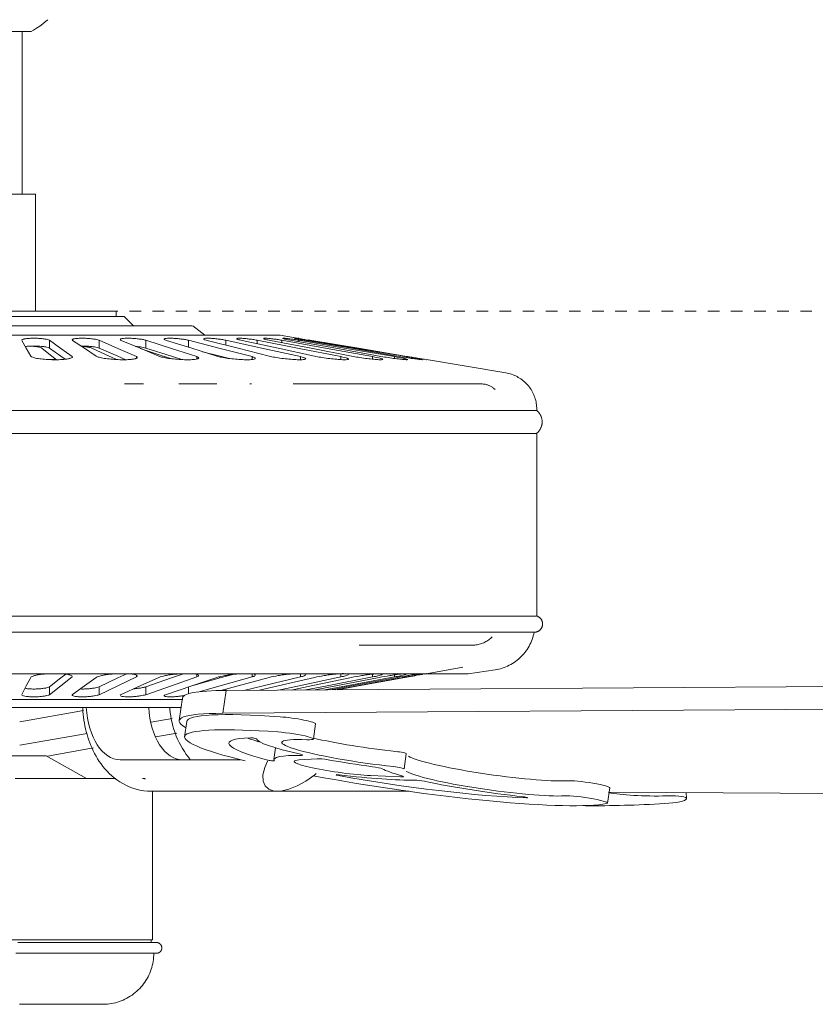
# Model space of a CAD drawing. Header units: millimetres. Extents: x 5734 to 11786, y -2931 to 7544.
# Tile 21 of 41: x 6604 to 6810, y 1684 to 1939. Entities that reach past the tile are written whole.
import ezdxf

# ---------------------------------------------------------------- set-up
doc = ezdxf.new("R2010")
doc.units = ezdxf.units.MM
doc.linetypes.add('Dash', pattern=[6, 3, -3])
doc.layers.add('A-ANNO-DIMS', color=7, linetype='Dash', lineweight=9, true_color=0xd2d2d2)
doc.layers.add('E-LITE-EQPM', color=7, linetype='Continuous', lineweight=20)

# ---------------------------------------------------------------- blocks, each defined once
blk = doc.blocks.new('33710-13 - 33710-13 ALOHA Brown ceiling fan with light-522279-Alzado_PDF')
at = {"layer": 'E-LITE-EQPM'}
for p, q in [((6594.11, 1936.3), (6607.11, 1936.3)), ((6604.74, 1894.05), (6604.74, 1936.3)), ((6594.11, 1894.05), (6608.22, 1894.05)), ((6608.22, 1863.73), (6608.22, 1894.05)), ((6594.11, 1863.73), (6629.14, 1863.73)), ((6594.11, 1862.33), (6631.23, 1862.33)), ((6629.14, 1862.33), (6629.14, 1863.73)), ((6633.67, 1859.89), (6631.23, 1862.33)), ((6594.11, 1859.89), (6648.85, 1859.89)), ((6652.14, 1857.45), (6649, 1859.89)), ((6594.11, 1857.45), (6671.66, 1857.45)), ((6671.28, 1857.45), (6670.99, 1857.45)), ((6677.13, 1856.54), (6671.66, 1857.45)), ((6611.89, 1854.14), (6611.89, 1856.17)), ((6624.74, 1854.14), (6624.74, 1856.17)), ((6636.83, 1854.14), (6636.83, 1856.17)), ((6647.86, 1854.33), (6647.86, 1856.17)), ((6657.57, 1854.87), (6657.57, 1856.17)), ((6665.71, 1855.25), (6665.71, 1856.17)), ((6672.08, 1855.53), (6672.08, 1856.17)), ((6676.52, 1855.77), (6676.52, 1856.17)), ((6678.92, 1855.97), (6678.92, 1856.17)), ((6634.42, 1851.54), (6634.42, 1851.92)), ((6650.09, 1851.32), (6650.09, 1851.92)), ((6664.37, 1851.17), (6664.37, 1851.92)), ((6676.92, 1851.11), (6676.92, 1851.92)), ((6687.42, 1851.13), (6687.42, 1851.92)), ((6695.62, 1851.24), (6695.62, 1851.92)), ((6701.31, 1851.42), (6701.31, 1851.92)), ((6704.34, 1851.66), (6704.34, 1851.92)), ((6730.21, 1847.69), (6709.1, 1851.21)), ((6636.26, 1844.83), (6631.32, 1844.83)), ((6664.23, 1844.83), (6663.84, 1844.83)), ((6594.11, 1837.94), (6738.06, 1837.94)), ((6594.11, 1832.01), (6738.06, 1832.01)), ((6738.22, 1784.61), (6738.22, 1832.01)), ((6594.11, 1784.61), (6738.06, 1784.61)), ((6594.11, 1780.43), (6737.36, 1780.43)), ((6709.1, 1769.57), (6719.06, 1771.37)), ((6720.45, 1769.62), (6727.42, 1770.67)), ((6594.11, 1769.62), (6720.45, 1769.62)), ((6634.42, 1768.81), (6634.42, 1769.21)), ((6650.09, 1768.81), (6650.09, 1769.46)), ((6655.92, 1768.48), (6655.92, 1768.84)), ((6664.37, 1768.81), (6664.37, 1769.61)), ((6676.92, 1768.81), (6676.92, 1769.62)), ((6687.42, 1768.81), (6687.42, 1769.62)), ((6695.62, 1768.81), (6695.62, 1769.55)), ((6701.31, 1768.81), (6701.31, 1769.36)), ((6704.34, 1768.81), (6704.34, 1769.09)), ((6611.89, 1764.2), (6611.89, 1766.24)), ((6624.74, 1764.2), (6624.74, 1766.24)), ((6636.83, 1764.2), (6636.83, 1766.24)), ((6647.86, 1764.44), (6647.86, 1766.19)), ((6656.82, 1759.38), (6657.67, 1765.29)), ((6657.57, 1765.29), (6657.57, 1765.61)), ((6657.67, 1765.29), (6911.5, 1767.01)), ((6594.11, 1763), (6646.42, 1763)), ((6646.32, 1763.39), (6645.48, 1757.48)), ((6604.13, 1757.17), (6620.63, 1760.08)), ((6910.66, 1761.1), (6656.82, 1759.38)), ((6643.68, 1758.05), (6638.24, 1757.09)), ((6647.45, 1757.24), (6646.89, 1753.3)), ((6680.28, 1752.72), (6680.84, 1756.66)), ((6621.65, 1754.17), (6604.13, 1751.08)), ((6644.85, 1754.2), (6639.46, 1753.25)), ((6623.24, 1750.39), (6611.3, 1748.28)), ((6670.5, 1750.44), (6670.07, 1747.4)), ((6594.11, 1748.36), (6611.01, 1748.36)), ((6621.47, 1742.44), (6611.01, 1748.36)), ((6630.17, 1747.33), (6661.38, 1747.33)), ((6676.51, 1747.27), (6681.28, 1747.61)), ((6703.81, 1744.96), (6704.38, 1748.9)), ((6695.09, 1743.23), (6702.91, 1742.89)), ((6756.58, 1736.09), (6757.15, 1740.03)), ((6638.26, 1739.16), (6670.97, 1739.16)), ((6638.55, 1700.62), (6638.55, 1739.26)), ((6665.55, 1739.16), (6705.1, 1739.16)), ((6756.99, 1738.96), (7020, 1737.27)), ((6777.1, 1737.26), (6777.01, 1738.83)), ((6594.11, 1700.62), (6638.55, 1700.62)), ((6638.2, 1699.92), (6638.2, 1700.62))]:
    blk.add_line(p, q, dxfattribs=at)
at = {"layer": 'E-LITE-EQPM', "flags": 128}
for points in [[(6611.44, 1939.32), (6610.85, 1938.82), (6610.09, 1938.23), (6609.31, 1937.66), (6608.51, 1937.13), (6607.68, 1936.62), (6607.11, 1936.3)], [(6607, 1852.04), (6605.82, 1854.07), (6604.64, 1856.09)], [(6611.89, 1856.17), (6614.82, 1854.04), (6617.76, 1851.92)], [(6623.96, 1852.04), (6620.9, 1854.07), (6617.84, 1856.09)], [(6624.74, 1856.17), (6629.58, 1854.04), (6634.42, 1851.92)], [(6640.19, 1852.04), (6635.33, 1854.07), (6630.46, 1856.09)], [(6636.83, 1856.17), (6643.46, 1854.04), (6650.09, 1851.92)], [(6655.27, 1852.04), (6648.73, 1854.07), (6642.18, 1856.09)], [(6647.86, 1856.17), (6656.12, 1854.04), (6664.37, 1851.92)], [(6668.85, 1852.04), (6660.78, 1854.07), (6652.72, 1856.09)], [(6657.57, 1856.17), (6667.25, 1854.04), (6676.92, 1851.92)], [(6680.57, 1852.04), (6671.19, 1854.07), (6661.8, 1856.09)], [(6665.71, 1856.17), (6676.57, 1854.04), (6687.42, 1851.92)], [(6690.17, 1852.04), (6679.69, 1854.07), (6669.21, 1856.09)], [(6672.08, 1856.17), (6683.85, 1854.04), (6695.62, 1851.92)], [(6697.38, 1852.04), (6686.07, 1854.07), (6674.77, 1856.09)], [(6676.52, 1856.17), (6688.91, 1854.04), (6701.31, 1851.92)], [(6702.04, 1852.04), (6690.19, 1854.07), (6678.33, 1856.09)], [(6678.92, 1856.17), (6691.63, 1854.04), (6704.34, 1851.92)], [(6704.04, 1852.05), (6691.96, 1854.07), (6679.88, 1856.08)], [(6613.66, 1851.11), (6612.49, 1852.04), (6609.94, 1854.06)], [(6611.89, 1854.14), (6614.82, 1852.02), (6615.9, 1851.24)], [(6629.25, 1851.15), (6627.33, 1852.04), (6622.96, 1854.06)], [(6624.74, 1854.14), (6629.58, 1852.02), (6631.63, 1851.12)], [(6643.28, 1851.4), (6641.35, 1852.04), (6635.33, 1854.04)], [(6636.83, 1854.14), (6643.46, 1852.02), (6646.19, 1851.14)], [(6651.57, 1853.19), (6656.12, 1852.02), (6658.19, 1851.48)], [(6730.21, 1847.69), (6730.59, 1847.62), (6730.96, 1847.54), (6731.33, 1847.44), (6731.7, 1847.32), (6732.06, 1847.19), (6732.41, 1847.05), (6732.76, 1846.89), (6733.11, 1846.72), (6733.44, 1846.53), (6733.77, 1846.33), (6734.09, 1846.12), (6734.4, 1845.9), (6734.7, 1845.66), (6735, 1845.41), (6735.28, 1845.15), (6735.55, 1844.88), (6735.81, 1844.6), (6736.06, 1844.3), (6736.3, 1844), (6736.52, 1843.69), (6736.73, 1843.37), (6736.93, 1843.04), (6737.12, 1842.71), (6737.29, 1842.36), (6737.45, 1842.01), (6737.59, 1841.66), (6737.72, 1841.3), (6737.84, 1840.93), (6737.94, 1840.56), (6738.03, 1840.19), (6738.1, 1839.81), (6738.15, 1839.43), (6738.19, 1839.05), (6738.22, 1838.66), (6738.23, 1838.28), (6738.22, 1837.94)], [(6655.28, 1844.83), (6650.65, 1844.83), (6645.93, 1844.83), (6645.38, 1844.83)], [(6723.88, 1844.83), (6723.78, 1844.83), (6723.47, 1844.83), (6722.95, 1844.83), (6722.23, 1844.83), (6721.3, 1844.83), (6720.16, 1844.83), (6718.83, 1844.83), (6717.3, 1844.83), (6715.57, 1844.83), (6713.64, 1844.83), (6711.52, 1844.83), (6709.22, 1844.83), (6706.73, 1844.83), (6704.06, 1844.83), (6701.22, 1844.83), (6698.2, 1844.83), (6695.02, 1844.83), (6691.67, 1844.83), (6688.17, 1844.83), (6684.52, 1844.83), (6680.73, 1844.83), (6676.8, 1844.83), (6675.05, 1844.83)], [(6722.45, 1844.83), (6722.78, 1844.83), (6723.35, 1844.83), (6723.72, 1844.83), (6723.88, 1844.83), (6723.88, 1844.83)], [(6723.88, 1844.83), (6724.08, 1844.82), (6724.28, 1844.81), (6724.48, 1844.79), (6724.68, 1844.76), (6724.88, 1844.73), (6725.07, 1844.68), (6725.27, 1844.63), (6725.46, 1844.57), (6725.65, 1844.51), (6725.83, 1844.43), (6726.01, 1844.35), (6726.19, 1844.26), (6726.37, 1844.17), (6726.54, 1844.06), (6726.71, 1843.95), (6726.87, 1843.84), (6727.03, 1843.71), (6727.18, 1843.59), (6727.33, 1843.45), (6727.42, 1843.36)], [(6738.22, 1837.94), (6738.34, 1837.84), (6738.45, 1837.73), (6738.56, 1837.62), (6738.67, 1837.51), (6738.76, 1837.39), (6738.86, 1837.27), (6738.95, 1837.15), (6739.03, 1837.02), (6739.11, 1836.89), (6739.19, 1836.75), (6739.25, 1836.61), (6739.32, 1836.47), (6739.37, 1836.33), (6739.43, 1836.19), (6739.47, 1836.04), (6739.51, 1835.89), (6739.54, 1835.74), (6739.57, 1835.59), (6739.59, 1835.44), (6739.61, 1835.29), (6739.62, 1835.13), (6739.62, 1834.98), (6739.62, 1834.83), (6739.61, 1834.67), (6739.6, 1834.52), (6739.57, 1834.37), (6739.55, 1834.22), (6739.51, 1834.07), (6739.47, 1833.92), (6739.43, 1833.77), (6739.38, 1833.63), (6739.32, 1833.49), (6739.26, 1833.35), (6739.19, 1833.21), (6739.12, 1833.07), (6739.04, 1832.94), (6738.96, 1832.81), (6738.87, 1832.69), (6738.77, 1832.57), (6738.67, 1832.45), (6738.57, 1832.33), (6738.46, 1832.23), (6738.35, 1832.12), (6738.24, 1832.02), (6738.22, 1832.01)], [(6738.22, 1784.61), (6738.31, 1784.58), (6738.39, 1784.55), (6738.46, 1784.52), (6738.54, 1784.49), (6738.62, 1784.45), (6738.69, 1784.4), (6738.77, 1784.36), (6738.84, 1784.31), (6738.91, 1784.26), (6738.97, 1784.21), (6739.04, 1784.15), (6739.1, 1784.09), (6739.16, 1784.03), (6739.22, 1783.97), (6739.27, 1783.9), (6739.32, 1783.83), (6739.37, 1783.76), (6739.42, 1783.69), (6739.46, 1783.62), (6739.5, 1783.54), (6739.54, 1783.47), (6739.58, 1783.39), (6739.61, 1783.31), (6739.63, 1783.23), (6739.66, 1783.15), (6739.68, 1783.06), (6739.7, 1782.98), (6739.71, 1782.9), (6739.73, 1782.81), (6739.73, 1782.73), (6739.74, 1782.64), (6739.74, 1782.56), (6739.74, 1782.47), (6739.73, 1782.39), (6739.72, 1782.3), (6739.71, 1782.22), (6739.7, 1782.13), (6739.68, 1782.05), (6739.65, 1781.97), (6739.63, 1781.88), (6739.6, 1781.8), (6739.57, 1781.72), (6739.53, 1781.65), (6739.49, 1781.57), (6739.45, 1781.49), (6739.41, 1781.42), (6739.36, 1781.35), (6739.31, 1781.28), (6739.26, 1781.21), (6739.2, 1781.15), (6739.14, 1781.09), (6739.08, 1781.03), (6739.02, 1780.97), (6738.96, 1780.91), (6738.89, 1780.86), (6738.82, 1780.81), (6738.75, 1780.76), (6738.68, 1780.72), (6738.6, 1780.68), (6738.52, 1780.64), (6738.45, 1780.6), (6738.37, 1780.57), (6738.29, 1780.54), (6738.21, 1780.51), (6738.12, 1780.49), (6738.04, 1780.47), (6737.96, 1780.46), (6737.87, 1780.44), (6737.79, 1780.44), (6737.7, 1780.43), (6737.62, 1780.43), (6737.6, 1780.43)], [(6599.85, 1780.43), (6605.58, 1780.43), (6611.29, 1780.43), (6616.97, 1780.43), (6622.62, 1780.43), (6628.22, 1780.43), (6633.76, 1780.43), (6639.25, 1780.43), (6644.66, 1780.43), (6649.99, 1780.43), (6655.23, 1780.43), (6660.37, 1780.43), (6665.41, 1780.43), (6670.33, 1780.43), (6675.13, 1780.43), (6679.8, 1780.43), (6684.34, 1780.43), (6688.73, 1780.43), (6692.96, 1780.43), (6697.04, 1780.43), (6700.96, 1780.43), (6704.7, 1780.43), (6708.27, 1780.43), (6711.66, 1780.43), (6714.85, 1780.43), (6717.86, 1780.43), (6720.66, 1780.43), (6723.27, 1780.43), (6725.66, 1780.43), (6727.85, 1780.43), (6729.82, 1780.43), (6731.58, 1780.43), (6733.11, 1780.43), (6734.43, 1780.43), (6735.51, 1780.43), (6736.38, 1780.43), (6737.01, 1780.43), (6737.42, 1780.43), (6737.59, 1780.43), (6737.6, 1780.43)], [(6737.53, 1780.43), (6737.43, 1779.95), (6737.31, 1779.48), (6737.18, 1779.02), (6737.02, 1778.56), (6736.85, 1778.11), (6736.66, 1777.66), (6736.45, 1777.23), (6736.23, 1776.8), (6735.98, 1776.38), (6735.73, 1775.97), (6735.45, 1775.57), (6735.16, 1775.18), (6734.85, 1774.81), (6734.53, 1774.44), (6734.2, 1774.09), (6733.85, 1773.76), (6733.49, 1773.44), (6733.11, 1773.13), (6732.73, 1772.84), (6732.33, 1772.56), (6731.92, 1772.3), (6731.5, 1772.06)], [(6737.6, 1780.43), (6737.49, 1780.43), (6737.14, 1780.43), (6736.57, 1780.43), (6735.77, 1780.43)], [(6726.68, 1779.24), (6726.46, 1779.03), (6726.23, 1778.83), (6726, 1778.64), (6725.76, 1778.46), (6725.51, 1778.29), (6725.26, 1778.13), (6724.99, 1777.97), (6724.73, 1777.83), (6724.46, 1777.7), (6724.18, 1777.58), (6723.9, 1777.48), (6723.61, 1777.38), (6723.32, 1777.3), (6723.03, 1777.22), (6722.73, 1777.16), (6722.44, 1777.11), (6722.14, 1777.07), (6721.84, 1777.05), (6721.54, 1777.03), (6721.34, 1777.03)], [(6692.17, 1777.03), (6695.34, 1777.03), (6698.34, 1777.03), (6701.17, 1777.03), (6703.84, 1777.03), (6706.33, 1777.03), (6708.63, 1777.03), (6710.76, 1777.03), (6712.7, 1777.03), (6714.45, 1777.03), (6716, 1777.03), (6717.36, 1777.03), (6718.53, 1777.03), (6719.49, 1777.03), (6720.26, 1777.03), (6720.82, 1777.03), (6721.18, 1777.03), (6721.34, 1777.03), (6721.34, 1777.03)], [(6721.34, 1777.03), (6721.24, 1777.03), (6720.94, 1777.03), (6720.43, 1777.03), (6719.72, 1777.03)], [(6731.5, 1772.06), (6731.07, 1771.83), (6730.64, 1771.62), (6730.19, 1771.43), (6729.74, 1771.26), (6729.28, 1771.1), (6728.82, 1770.96), (6728.35, 1770.85), (6727.87, 1770.75), (6727.42, 1770.67)], [(6604.64, 1764.29), (6605.82, 1766.48), (6607, 1768.67)], [(6616.07, 1769.52), (6614.82, 1768.54), (6611.89, 1766.24)], [(6617.76, 1768.81), (6614.82, 1766.51), (6611.89, 1764.2)], [(6617.84, 1764.29), (6620.9, 1766.48), (6623.96, 1768.67)], [(6631.87, 1769.62), (6629.58, 1768.54), (6624.74, 1766.24)], [(6634.42, 1768.81), (6629.58, 1766.51), (6624.74, 1764.2)], [(6630.46, 1764.29), (6635.33, 1766.48), (6640.19, 1768.67)], [(6646.59, 1769.62), (6643.46, 1768.54), (6636.83, 1766.24)], [(6650.09, 1768.81), (6643.46, 1766.51), (6636.83, 1764.2)], [(6642.18, 1764.29), (6648.73, 1766.48), (6655.27, 1768.67)], [(6659.38, 1769.45), (6656.12, 1768.54), (6648.73, 1766.48)], [(6664.37, 1768.81), (6656.12, 1766.51), (6650.33, 1764.89)], [(6656.28, 1765.26), (6660.78, 1766.48), (6668.85, 1768.67)], [(6676.92, 1768.81), (6667.25, 1766.51), (6662.26, 1765.32)], [(6666.33, 1765.35), (6671.19, 1766.48), (6680.57, 1768.67)], [(6687.42, 1768.81), (6676.57, 1766.51), (6671.26, 1765.38)], [(6674.53, 1765.4), (6679.69, 1766.48), (6690.17, 1768.67)], [(6695.62, 1768.81), (6683.85, 1766.51), (6678.34, 1765.43)], [(6680.72, 1765.45), (6686.07, 1766.48), (6697.38, 1768.67)], [(6701.31, 1768.81), (6688.91, 1766.51), (6683.3, 1765.46)], [(6684.72, 1765.47), (6690.19, 1766.48), (6702.04, 1768.67)], [(6704.34, 1768.81), (6691.63, 1766.51), (6685.97, 1765.48)], [(6686.44, 1765.48), (6691.96, 1766.48), (6704.04, 1768.66)], [(6594.11, 1760.91), (6597.17, 1760.91), (6600.22, 1760.91), (6603.27, 1760.91), (6606.3, 1760.91), (6609.31, 1760.91), (6612.29, 1760.91), (6615.25, 1760.91), (6618.17, 1760.91), (6621.06, 1760.91), (6623.9, 1760.91), (6626.69, 1760.91), (6629.44, 1760.91), (6632.12, 1760.91), (6634.75, 1760.91), (6637.3, 1760.91), (6639.8, 1760.91), (6642.21, 1760.91), (6644.55, 1760.91), (6646, 1760.91)], [(6638.26, 1739.16), (6637.27, 1739.19), (6636.28, 1739.29), (6635.3, 1739.46), (6634.35, 1739.69), (6633.42, 1739.97), (6632.53, 1740.31), (6631.67, 1740.7), (6630.85, 1741.13), (6630.08, 1741.6), (6629.34, 1742.1), (6628.64, 1742.63), (6627.98, 1743.19), (6627.36, 1743.77), (6626.77, 1744.36), (6626.22, 1744.98), (6625.7, 1745.61), (6625.22, 1746.25), (6624.76, 1746.9), (6624.33, 1747.56), (6623.93, 1748.24), (6623.56, 1748.92), (6623.21, 1749.61), (6622.89, 1750.31), (6622.58, 1751.01), (6622.3, 1751.72), (6622.04, 1752.44), (6621.81, 1753.16), (6621.59, 1753.89), (6621.39, 1754.62), (6621.21, 1755.36), (6621.05, 1756.1), (6620.91, 1756.85), (6620.79, 1757.59), (6620.68, 1758.35), (6620.6, 1759.1), (6620.53, 1759.85), (6620.48, 1760.61), (6620.47, 1760.91)], [(6643.06, 1760.91), (6643.08, 1760.52), (6643.17, 1759.62), (6643.29, 1758.72), (6643.44, 1757.82), (6643.63, 1756.94), (6643.86, 1756.06), (6644.11, 1755.19), (6644.4, 1754.32), (6644.72, 1753.47), (6645.08, 1752.64), (6645.47, 1751.82), (6645.89, 1751.01), (6646.34, 1750.22), (6646.82, 1749.44), (6647.33, 1748.69), (6647.87, 1747.96), (6648.37, 1747.33)], [(6681.04, 1743.74), (6680.64, 1743.42), (6678.37, 1741.81), (6676.09, 1740.54), (6673.89, 1739.66), (6671.88, 1739.22), (6670.14, 1739.22), (6668.76, 1739.66), (6667.78, 1740.54), (6667.26, 1741.81), (6667.22, 1743.42), (6667.66, 1745.28), (6668.38, 1746.99)], [(6628.93, 1742.44), (6627.95, 1742.44), (6626.92, 1742.44), (6625.83, 1742.44), (6624.69, 1742.44), (6623.51, 1742.44), (6622.27, 1742.44), (6620.99, 1742.44), (6619.67, 1742.44), (6618.31, 1742.44), (6616.91, 1742.44), (6615.47, 1742.44), (6614, 1742.44), (6612.49, 1742.44), (6610.96, 1742.44), (6609.4, 1742.44), (6607.81, 1742.44), (6606.21, 1742.44), (6604.58, 1742.44), (6602.94, 1742.44)], [(6621.32, 1742.44), (6621.93, 1742.44), (6623.18, 1742.44), (6624.38, 1742.44), (6625.53, 1742.44), (6626.63, 1742.44), (6627.68, 1742.44), (6628.67, 1742.44), (6629.08, 1742.44)], [(6635.94, 1742.44), (6636.13, 1742.44), (6636.25, 1742.44), (6636.3, 1742.44)], [(6636.27, 1742.44), (6636.17, 1742.44), (6636, 1742.44)], [(6636.39, 1742.44), (6636.48, 1742.43), (6636.57, 1742.42), (6636.66, 1742.41), (6636.75, 1742.39)], [(6663.99, 1739.22), (6664.38, 1739.19), (6665.3, 1739.16), (6665.55, 1739.16)], [(6639.59, 1699.92), (6639.56, 1699.92), (6639.45, 1699.92), (6639.26, 1699.92), (6639.01, 1699.92), (6638.68, 1699.92), (6638.29, 1699.92), (6637.82, 1699.92), (6637.28, 1699.92), (6636.68, 1699.92), (6636, 1699.92), (6635.26, 1699.92), (6634.45, 1699.92), (6633.58, 1699.92), (6632.64, 1699.92), (6631.65, 1699.92), (6630.59, 1699.92), (6629.48, 1699.92), (6628.3, 1699.92), (6627.08, 1699.92), (6625.8, 1699.92), (6624.47, 1699.92), (6623.09, 1699.92), (6621.66, 1699.92), (6620.19, 1699.92), (6618.68, 1699.92), (6617.13, 1699.92), (6615.55, 1699.92), (6613.93, 1699.92), (6612.27, 1699.92), (6610.59, 1699.92), (6608.88, 1699.92), (6607.15, 1699.92), (6605.4, 1699.92), (6603.63, 1699.92)], [(6637.43, 1699.92), (6637.68, 1699.92), (6638.17, 1699.92), (6638.58, 1699.92), (6638.93, 1699.92), (6639.2, 1699.92), (6639.4, 1699.92), (6639.53, 1699.92), (6639.59, 1699.92), (6639.59, 1699.92)], [(6639.59, 1699.92), (6639.65, 1699.92), (6639.7, 1699.92), (6639.76, 1699.91), (6639.81, 1699.9), (6639.87, 1699.89), (6639.92, 1699.88), (6639.98, 1699.87), (6640.03, 1699.85), (6640.08, 1699.83), (6640.13, 1699.81), (6640.19, 1699.79), (6640.24, 1699.76), (6640.28, 1699.74), (6640.33, 1699.71), (6640.38, 1699.68), (6640.42, 1699.64), (6640.47, 1699.61), (6640.51, 1699.57), (6640.55, 1699.54), (6640.59, 1699.5), (6640.63, 1699.46), (6640.67, 1699.41), (6640.7, 1699.37), (6640.73, 1699.33), (6640.76, 1699.28), (6640.79, 1699.23), (6640.82, 1699.18), (6640.85, 1699.13), (6640.87, 1699.08), (6640.89, 1699.03), (6640.91, 1698.98), (6640.93, 1698.93), (6640.94, 1698.87), (6640.95, 1698.82), (6640.97, 1698.76), (6640.97, 1698.71), (6640.98, 1698.65), (6640.98, 1698.6), (6640.99, 1698.54), (6640.99, 1698.48), (6640.98, 1698.43), (6640.98, 1698.37), (6640.97, 1698.32), (6640.96, 1698.26), (6640.95, 1698.21), (6640.94, 1698.15), (6640.92, 1698.1), (6640.9, 1698.05), (6640.88, 1698), (6640.86, 1697.95), (6640.84, 1697.9), (6640.81, 1697.85), (6640.78, 1697.8), (6640.75, 1697.75), (6640.72, 1697.71), (6640.69, 1697.66), (6640.65, 1697.62), (6640.61, 1697.58), (6640.57, 1697.54), (6640.53, 1697.5), (6640.49, 1697.46), (6640.45, 1697.43), (6640.4, 1697.39), (6640.36, 1697.36), (6640.31, 1697.33), (6640.26, 1697.3), (6640.21, 1697.28), (6640.16, 1697.25), (6640.11, 1697.23), (6640.06, 1697.21), (6640.01, 1697.19), (6639.95, 1697.18), (6639.9, 1697.17), (6639.84, 1697.15), (6639.79, 1697.15), (6639.73, 1697.14), (6639.68, 1697.13), (6639.62, 1697.13), (6639.59, 1697.13)], [(6603.15, 1697.13), (6604.92, 1697.13), (6606.68, 1697.13), (6608.42, 1697.13), (6610.13, 1697.13), (6611.82, 1697.13), (6613.48, 1697.13), (6615.11, 1697.13), (6616.71, 1697.13), (6618.27, 1697.13), (6619.79, 1697.13), (6621.27, 1697.13), (6622.71, 1697.13), (6624.1, 1697.13), (6625.44, 1697.13), (6626.74, 1697.13), (6627.98, 1697.13), (6629.16, 1697.13), (6630.3, 1697.13), (6631.37, 1697.13), (6632.38, 1697.13), (6633.33, 1697.13), (6634.22, 1697.13), (6635.05, 1697.13), (6635.81, 1697.13), (6636.5, 1697.13), (6637.13, 1697.13), (6637.68, 1697.13), (6638.17, 1697.13), (6638.58, 1697.13), (6638.93, 1697.13), (6639.2, 1697.13), (6639.4, 1697.13), (6639.53, 1697.13), (6639.59, 1697.13), (6639.59, 1697.13)], [(6638.89, 1697.13), (6638.88, 1696.6), (6638.85, 1696.07), (6638.8, 1695.55), (6638.73, 1695.02), (6638.63, 1694.5), (6638.51, 1693.98), (6638.38, 1693.47), (6638.22, 1692.97), (6638.05, 1692.47), (6637.85, 1691.97), (6637.63, 1691.49), (6637.4, 1691.02), (6637.14, 1690.55), (6636.87, 1690.1), (6636.58, 1689.65), (6636.27, 1689.22), (6635.95, 1688.8), (6635.61, 1688.4), (6635.25, 1688.01), (6634.88, 1687.63), (6634.49, 1687.27), (6634.09, 1686.92), (6633.67, 1686.59), (6633.25, 1686.28), (6632.81, 1685.99), (6632.35, 1685.71), (6631.89, 1685.45), (6631.42, 1685.21), (6630.94, 1684.99), (6630.45, 1684.79), (6629.95, 1684.61), (6629.45, 1684.44), (6628.94, 1684.3), (6628.42, 1684.18), (6627.9, 1684.08), (6627.38, 1684), (6626.85, 1683.94), (6626.32, 1683.9), (6625.79, 1683.89), (6625.65, 1683.89)], [(6639.59, 1697.13), (6639.56, 1697.13), (6639.45, 1697.13), (6639.26, 1697.13), (6639.01, 1697.13), (6638.68, 1697.13), (6638.29, 1697.13), (6637.82, 1697.13)], [(6604.03, 1683.89), (6605.22, 1683.89), (6606.39, 1683.89), (6607.54, 1683.89), (6608.67, 1683.89), (6609.78, 1683.89), (6610.86, 1683.89), (6611.92, 1683.89), (6612.95, 1683.89), (6613.94, 1683.89), (6614.91, 1683.89), (6615.84, 1683.89), (6616.74, 1683.89), (6617.6, 1683.89), (6618.42, 1683.89), (6619.2, 1683.89), (6619.95, 1683.89), (6620.65, 1683.89), (6621.31, 1683.89), (6621.93, 1683.89), (6622.5, 1683.89), (6623.03, 1683.89), (6623.51, 1683.89), (6623.94, 1683.89), (6624.33, 1683.89), (6624.66, 1683.89), (6624.95, 1683.89), (6625.19, 1683.89), (6625.38, 1683.89), (6625.52, 1683.89), (6625.61, 1683.89), (6625.65, 1683.89), (6625.65, 1683.89)], [(6625.65, 1683.89), (6625.63, 1683.89), (6625.55, 1683.89), (6625.42, 1683.89), (6625.25, 1683.89), (6625.02, 1683.89), (6624.75, 1683.89), (6624.42, 1683.89), (6624.05, 1683.89), (6623.63, 1683.89), (6623.16, 1683.89), (6622.65, 1683.89), (6622.09, 1683.89), (6621.48, 1683.89), (6620.83, 1683.89), (6620.46, 1683.89)]]:
    blk.add_lwpolyline(points, dxfattribs=at)
at = {"layer": 'E-LITE-EQPM'}
for centre, major_axis, ratio, start_param, end_param in [((6704.42, 1755.1), (-58.1, 8.29), 0.102068, 5.662129, 6.316628), ((6630.17, 1762.33), (0, 15), 0.587785, 1.666596, 3.141593), ((6646.35, 1762.33), (0, 15), 0.587785, 1.666596, 3.141593), ((6703.58, 1749.19), (-58.1, 8.29), 0.102068, 5.662129, 6.536909), ((6702.25, 1749.43), (-54.8, 7.82), 0.102068, 5.319674, 6.288621), ((6674.94, 1757.5), (-5.91, 0.84), 0.102068, 3.109566, 5.319674), ((6701.69, 1745.49), (-54.8, 7.82), 0.102068, 5.319674, 7.074183), ((6702.85, 1745.32), (-44.48, 6.34), 0.102068, 5.790586, 6.981414), ((6703.41, 1749.26), (-44.48, 6.34), 0.102068, 0.460063, 0.592901), ((6664.71, 1752.9), (-0.858, 0.122), 0.102068, 3.175648, 5.790586), ((6696.45, 1748.49), (-30.88, 4.4), 0.102068, 0.034055, 0.90008), ((6694.23, 1748.7), (-22.11, 3.15), 0.102068, 5.514456, 8.185007), ((6674.37, 1753.56), (-5.91, 0.84), 0.102068, 2.372863, 5.319674), ((6694.79, 1752.64), (-22.11, 3.15), 0.102068, 0.8657, 1.901821), ((6669.15, 1747.21), (-1.02, 0.15), 0.102068, 0.698228, 2.980633), ((6702.32, 1742.8), (-32.25, 4.6), 0.102068, 5.621151, 6.375826), ((6687.03, 1745.25), (-11.73, 1.67), 0.102068, 5.8394, 8.626451), ((6675.75, 1748.78), (-1.83, 0.26), 0.102068, 2.479558, 4.041673), ((6683.35, 1747.21), (-2.31, 0.33), 0.102068, 4.397365, 5.8394), ((6694.8, 1749.08), (-33.07, 4.72), 0.102068, 1.255772, 1.609102), ((6702.32, 1749.19), (-2.06, 0.29), 0.102068, 3.139252, 5.043414), ((6726.49, 1745.73), (-22.11, 3.15), 0.102068, 6.280844, 6.283185), ((6726.49, 1745.73), (-22.11, 3.15), 0.102068, 0.240436, 2.66821), ((6695.65, 1745.25), (-2.56, 0.36), 0.102068, 3.431971, 4.750694), ((6729.93, 1741.42), (-33.07, 4.72), 0.102068, 0.290379, 0.643708), ((6701.75, 1745.25), (-2.06, 0.29), 0.102068, 3.139252, 5.043414), ((6725.93, 1741.8), (-22.11, 3.15), 0.102068, 6.280844, 6.283185), ((6703.86, 1745.01), (-54.8, 7.82), 0.102068, 1.139982, 2.862992), ((6687.18, 1743.29), (-1.02, 0.15), 0.102068, 4.948432, 7.484437), ((6703.46, 1745.18), (-44.48, 6.34), 0.102068, 1.201252, 2.39208), ((6679.87, 1747.7), (-32.25, 4.6), 0.102068, 1.806839, 2.561514), ((6701.32, 1743.29), (-2.31, 0.33), 0.102068, 2.343266, 3.785301), ((6725.93, 1741.8), (-22.11, 3.15), 0.102068, 0.240436, 2.66821), ((6708.1, 1741.72), (-1.83, 0.26), 0.102068, 4.140993, 5.703107), ((6726.19, 1742.01), (-30.88, 4.4), 0.102068, 0.9994, 1.865425), ((6751.24, 1740.87), (-5.91, 0.84), 0.102068, 3.108559, 5.809802), ((6734.96, 1737.59), (-0.858, 0.122), 0.102068, 2.39208, 5.007017), ((6750.68, 1736.93), (-5.91, 0.84), 0.102068, 2.862992, 5.809802), ((6775.7, 1741.8), (22.3, 1.22), 0.165149, 3.695507, 4.541376), ((6771.14, 1736.93), (5.96, 0.32), 0.165149, 4.736158, 7.682968), ((6769.52, 1745.01), (55.27, 3.01), 0.165149, 4.359176, 4.736158)]:
    blk.add_ellipse(centre, major_axis=major_axis, ratio=ratio, start_param=start_param, end_param=end_param, dxfattribs=at)
for points, knots in [([(6604.71, 1856.28), (6604.75, 1856.31), (6604.86, 1856.37), (6605.07, 1856.44), (6605.39, 1856.51), (6605.96, 1856.61), (6606.91, 1856.68), (6608.1, 1856.69), (6609.32, 1856.64), (6610.44, 1856.52), (6611.34, 1856.36), (6611.75, 1856.24), (6611.89, 1856.17)], [-0.8888889, -0.8888889, -0.8888889, -0.8888889, -0.8333333, -0.7916667, -0.75, -0.6666667, -0.5555556, -0.4444444, -0.3333333, -0.2222222, -0.1111111, 0, 0, 0, 0]), ([(6605.53, 1854.51), (6605.65, 1854.53), (6606.06, 1854.59), (6606.91, 1854.65), (6608.1, 1854.67), (6609.22, 1854.62), (6610.02, 1854.54), (6610.53, 1854.47), (6611.24, 1854.36), (6611.68, 1854.24), (6611.89, 1854.14)], [0.2822457, 0.2822457, 0.2822457, 0.2822457, 0.3333333, 0.4444444, 0.5555556, 0.6666667, 0.75, 0.7916667, 0.8333333, 1, 1, 1, 1]), ([(6609.94, 1854.06), (6609.86, 1854.13), (6609.57, 1854.26), (6608.8, 1854.43), (6607.88, 1854.56), (6607.22, 1854.61), (6606.95, 1854.62)], [0, 0, 0, 0, 0.1111111, 0.2222222, 0.3333333, 0.4108471, 0.4108471, 0.4108471, 0.4108471]), ([(6617.84, 1856.09), (6617.69, 1856.19), (6617.68, 1856.31), (6617.93, 1856.44), (6618.16, 1856.51), (6618.63, 1856.61), (6619.48, 1856.68), (6620.61, 1856.69), (6621.83, 1856.64), (6623.01, 1856.52), (6624.03, 1856.36), (6624.54, 1856.24), (6624.74, 1856.17)], [-1, -1, -1, -1, -0.833333, -0.791667, -0.75, -0.666667, -0.555556, -0.444444, -0.333333, -0.222222, -0.111111, 0, 0, 0, 0]), ([(6620.01, 1854.65), (6620.21, 1854.66), (6620.8, 1854.66), (6621.73, 1854.62), (6622.57, 1854.54), (6623.13, 1854.47), (6623.91, 1854.36), (6624.44, 1854.24), (6624.74, 1854.14)], [0.4954026, 0.4954026, 0.4954026, 0.4954026, 0.5555556, 0.6666667, 0.75, 0.7916667, 0.8333333, 1, 1, 1, 1]), ([(6622.96, 1854.06), (6622.81, 1854.13), (6622.41, 1854.26), (6621.5, 1854.43), (6620.68, 1854.53), (6620.21, 1854.58), (6620.13, 1854.58)], [0, 0, 0, 0, 0.1111111, 0.2222222, 0.3333333, 0.3557613, 0.3557613, 0.3557613, 0.3557613]), ([(6630.21, 1856.44), (6630.24, 1856.46), (6630.35, 1856.51), (6630.7, 1856.61), (6631.42, 1856.68), (6632.46, 1856.69), (6633.66, 1856.64), (6634.87, 1856.52), (6635.98, 1856.36), (6636.58, 1856.24), (6636.83, 1856.17)], [-0.7916667, -0.7916667, -0.7916667, -0.7916667, -0.75, -0.6666667, -0.5555556, -0.4444444, -0.3333333, -0.2222222, -0.1111111, 0, 0, 0, 0]), ([(6634.15, 1854.56), (6634.29, 1854.55), (6634.57, 1854.52), (6635, 1854.47), (6635.84, 1854.36), (6636.45, 1854.24), (6636.83, 1854.14)], [0.712127, 0.712127, 0.712127, 0.712127, 0.75, 0.7916667, 0.8333333, 1, 1, 1, 1]), ([(6642.18, 1856.09), (6641.86, 1856.19), (6641.61, 1856.31), (6641.58, 1856.44), (6641.63, 1856.51), (6641.86, 1856.61), (6642.44, 1856.68), (6643.37, 1856.69), (6644.5, 1856.64), (6645.72, 1856.52), (6646.89, 1856.36), (6647.57, 1856.24), (6647.86, 1856.17)], [-1, -1, -1, -1, -0.833333, -0.791667, -0.75, -0.666667, -0.555556, -0.444444, -0.333333, -0.222222, -0.111111, 0, 0, 0, 0]), ([(6652.72, 1856.09), (6652.32, 1856.19), (6651.96, 1856.31), (6651.82, 1856.42), (6651.8, 1856.44)], [-1, -1, -1, -1, -0.8333333, -0.7916667, -0.7916667, -0.7916667, -0.7916667]), ([(6661.8, 1856.09), (6661.34, 1856.19), (6660.88, 1856.31), (6660.57, 1856.44), (6660.43, 1856.51), (6660.39, 1856.61), (6660.65, 1856.68), (6661.29, 1856.69), (6662.22, 1856.64), (6663.36, 1856.52), (6664.57, 1856.36), (6665.34, 1856.24), (6665.71, 1856.17)], [-1, -1, -1, -1, -0.833333, -0.791667, -0.75, -0.666667, -0.555556, -0.444444, -0.333333, -0.222222, -0.111111, 0, 0, 0, 0]), ([(6669.21, 1856.09), (6668.7, 1856.19), (6668.15, 1856.31), (6667.71, 1856.44), (6667.48, 1856.51), (6667.39, 1856.56), (6667.36, 1856.59)], [-1, -1, -1, -1, -0.8333333, -0.7916667, -0.75, -0.6666667, -0.6666667, -0.6666667, -0.6666667]), ([(6674.77, 1856.09), (6674.21, 1856.19), (6673.58, 1856.31), (6673.03, 1856.44), (6672.72, 1856.51), (6672.41, 1856.61), (6672.32, 1856.68), (6672.6, 1856.69), (6673.25, 1856.64), (6674.19, 1856.52), (6675.32, 1856.36), (6676.12, 1856.24), (6676.52, 1856.17)], [-1, -1, -1, -1, -0.833333, -0.791667, -0.75, -0.666667, -0.555556, -0.444444, -0.333333, -0.222222, -0.111111, 0, 0, 0, 0]), ([(6678.33, 1856.09), (6677.75, 1856.19), (6677.06, 1856.31), (6676.4, 1856.44), (6676.01, 1856.51), (6675.65, 1856.59), (6675.48, 1856.63), (6675.43, 1856.65)], [-1, -1, -1, -1, -0.8333333, -0.7916667, -0.75, -0.6666667, -0.5922122, -0.5922122, -0.5922122, -0.5922122]), ([(6617.76, 1851.92), (6617.85, 1851.76), (6617.65, 1851.58), (6616.99, 1851.39), (6616.44, 1851.29), (6615.45, 1851.17), (6613.86, 1851.09), (6611.94, 1851.11), (6610.08, 1851.24), (6608.5, 1851.45), (6607.4, 1851.73), (6607.06, 1851.94), (6607, 1852.04)], [-1, -1, -1, -1, -0.833333, -0.791667, -0.75, -0.666667, -0.555556, -0.444444, -0.333333, -0.222222, -0.111111, 0, 0, 0, 0]), ([(6634.57, 1851.62), (6634.54, 1851.57), (6634.45, 1851.5), (6634.19, 1851.39), (6633.77, 1851.29), (6632.94, 1851.17), (6631.49, 1851.09), (6629.62, 1851.11), (6627.71, 1851.24), (6625.98, 1851.45), (6624.65, 1851.73), (6624.12, 1851.94), (6623.96, 1852.04)], [-0.8888889, -0.8888889, -0.8888889, -0.8888889, -0.8333333, -0.7916667, -0.75, -0.6666667, -0.5555556, -0.4444444, -0.3333333, -0.2222222, -0.1111111, 0, 0, 0, 0]), ([(6650.09, 1851.92), (6650.46, 1851.76), (6650.65, 1851.58), (6650.4, 1851.39), (6650.12, 1851.29), (6649.47, 1851.17), (6648.19, 1851.09), (6646.43, 1851.11), (6644.5, 1851.24), (6642.67, 1851.45), (6641.14, 1851.73), (6640.44, 1851.94), (6640.19, 1852.04)], [-1, -1, -1, -1, -0.833333, -0.791667, -0.75, -0.666667, -0.555556, -0.444444, -0.333333, -0.222222, -0.111111, 0, 0, 0, 0]), ([(6664.37, 1851.92), (6664.88, 1851.76), (6665.25, 1851.58), (6665.23, 1851.39), (6665.09, 1851.29), (6664.63, 1851.17), (6663.56, 1851.09), (6661.94, 1851.11), (6660.06, 1851.24), (6658.16, 1851.45), (6656.47, 1851.73), (6655.61, 1851.94), (6655.27, 1852.04)], [-1, -1, -1, -1, -0.833333, -0.791667, -0.75, -0.666667, -0.555556, -0.444444, -0.333333, -0.222222, -0.111111, 0, 0, 0, 0]), ([(6676.92, 1851.92), (6677.54, 1851.76), (6678.09, 1851.58), (6678.29, 1851.39), (6678.3, 1851.29), (6678.05, 1851.17), (6677.21, 1851.09), (6675.77, 1851.11), (6673.98, 1851.24), (6672.06, 1851.45), (6670.26, 1851.73), (6669.26, 1851.94), (6668.85, 1852.04)], [-1, -1, -1, -1, -0.833333, -0.791667, -0.75, -0.666667, -0.555556, -0.444444, -0.333333, -0.222222, -0.111111, 0, 0, 0, 0]), ([(6687.42, 1851.92), (6688.15, 1851.76), (6688.86, 1851.58), (6689.27, 1851.39), (6689.43, 1851.29), (6689.39, 1851.17), (6688.81, 1851.09), (6687.59, 1851.11), (6685.93, 1851.24), (6684.04, 1851.45), (6682.16, 1851.73), (6681.06, 1851.94), (6680.57, 1852.04)], [-1, -1, -1, -1, -0.833333, -0.791667, -0.75, -0.666667, -0.555556, -0.444444, -0.333333, -0.222222, -0.111111, 0, 0, 0, 0]), ([(6695.62, 1851.92), (6696.43, 1851.76), (6697.28, 1851.58), (6697.9, 1851.39), (6698.21, 1851.29), (6698.3, 1851.22), (6698.3, 1851.19)], [-1, -1, -1, -1, -0.8333333, -0.7916667, -0.75, -0.6666667, -0.6666667, -0.6666667, -0.6666667]), ([(6701.31, 1851.92), (6702.18, 1851.76), (6703.16, 1851.58), (6703.97, 1851.39), (6704.41, 1851.29), (6704.79, 1851.17), (6704.75, 1851.09), (6704.05, 1851.11), (6702.77, 1851.24), (6701.09, 1851.45), (6699.2, 1851.73), (6697.96, 1851.94), (6697.38, 1852.04)], [-1, -1, -1, -1, -0.833333, -0.791667, -0.75, -0.666667, -0.555556, -0.444444, -0.333333, -0.222222, -0.111111, 0, 0, 0, 0]), ([(6709.11, 1851.21), (6708.63, 1851.29), (6707.5, 1851.48), (6705.58, 1851.8), (6704.55, 1851.96), (6704.04, 1852.05)], [-0.4444444, -0.4444444, -0.4444444, -0.4444444, -0.2222222, -0.1111111, 0, 0, 0, 0]), ([(6704.34, 1851.92), (6705.26, 1851.76), (6706.34, 1851.58), (6707.32, 1851.39), (6707.89, 1851.29), (6708.19, 1851.22), (6708.34, 1851.19)], [-1, -1, -1, -1, -0.8333333, -0.7916667, -0.75, -0.6666667, -0.6666667, -0.6666667, -0.6666667]), ([(6607, 1768.67), (6607.09, 1768.85), (6607.51, 1769.05), (6608.4, 1769.27), (6609.09, 1769.4), (6610.08, 1769.54), (6610.97, 1769.61), (6611.42, 1769.64)], [-1, -1, -1, -1, -0.8333333, -0.7916667, -0.75, -0.6666667, -0.5865418, -0.5865418, -0.5865418, -0.5865418]), ([(6614.99, 1769.64), (6615.18, 1769.62), (6615.9, 1769.57), (6616.94, 1769.42), (6617.72, 1769.13), (6617.82, 1768.92), (6617.76, 1768.81)], [-0.3707377, -0.3707377, -0.3707377, -0.3707377, -0.3333333, -0.2222222, -0.1111111, 0, 0, 0, 0]), ([(6623.96, 1768.67), (6624.2, 1768.85), (6624.79, 1769.05), (6625.84, 1769.27), (6626.62, 1769.4), (6627.7, 1769.54), (6628.63, 1769.61), (6629.08, 1769.64)], [-1, -1, -1, -1, -0.8333333, -0.7916667, -0.75, -0.6666667, -0.5865418, -0.5865418, -0.5865418, -0.5865418]), ([(6640.19, 1768.67), (6640.56, 1768.85), (6641.31, 1769.05), (6642.5, 1769.27), (6643.35, 1769.4), (6644.33, 1769.52), (6645.1, 1769.58), (6645.39, 1769.6)], [-1, -1, -1, -1, -0.8333333, -0.7916667, -0.75, -0.6666667, -0.6153572, -0.6153572, -0.6153572, -0.6153572]), ([(6649.09, 1769.64), (6649.24, 1769.62), (6649.78, 1769.57), (6650.43, 1769.42), (6650.64, 1769.13), (6650.34, 1768.92), (6650.09, 1768.81)], [-0.3707377, -0.3707377, -0.3707377, -0.3707377, -0.3333333, -0.2222222, -0.1111111, 0, 0, 0, 0]), ([(6655.27, 1768.67), (6655.78, 1768.85), (6656.67, 1769.05), (6657.96, 1769.27), (6658.86, 1769.4), (6660.03, 1769.54), (6660.96, 1769.61), (6661.39, 1769.64)], [-1, -1, -1, -1, -0.8333333, -0.7916667, -0.75, -0.6666667, -0.5865418, -0.5865418, -0.5865418, -0.5865418]), ([(6664.3, 1769.64), (6664.42, 1769.62), (6664.86, 1769.57), (6665.3, 1769.42), (6665.2, 1769.13), (6664.71, 1768.92), (6664.37, 1768.81)], [-0.3707377, -0.3707377, -0.3707377, -0.3707377, -0.3333333, -0.2222222, -0.1111111, 0, 0, 0, 0]), ([(6668.85, 1768.67), (6669.47, 1768.85), (6670.48, 1769.05), (6671.84, 1769.27), (6672.78, 1769.4), (6673.95, 1769.54), (6674.83, 1769.61), (6675.25, 1769.64)], [-1, -1, -1, -1, -0.8333333, -0.7916667, -0.75, -0.6666667, -0.5865418, -0.5865418, -0.5865418, -0.5865418]), ([(6677.78, 1769.64), (6677.87, 1769.62), (6678.19, 1769.57), (6678.4, 1769.42), (6678, 1769.13), (6677.34, 1768.92), (6676.92, 1768.81)], [-0.3707377, -0.3707377, -0.3707377, -0.3707377, -0.3333333, -0.2222222, -0.1111111, 0, 0, 0, 0]), ([(6680.57, 1768.67), (6681.3, 1768.85), (6682.4, 1769.05), (6683.8, 1769.27), (6684.74, 1769.4), (6685.89, 1769.54), (6686.72, 1769.61), (6687.09, 1769.64)], [-1, -1, -1, -1, -0.8333333, -0.7916667, -0.75, -0.6666667, -0.5865418, -0.5865418, -0.5865418, -0.5865418]), ([(6689.2, 1769.64), (6689.25, 1769.62), (6689.44, 1769.57), (6689.42, 1769.42), (6688.73, 1769.13), (6687.91, 1768.92), (6687.42, 1768.81)], [-0.3707377, -0.3707377, -0.3707377, -0.3707377, -0.3333333, -0.2222222, -0.1111111, 0, 0, 0, 0]), ([(6690.17, 1768.67), (6690.97, 1768.85), (6692.14, 1769.05), (6693.55, 1769.27), (6694.47, 1769.4), (6695.45, 1769.52), (6696.12, 1769.59), (6696.37, 1769.61)], [-1, -1, -1, -1, -0.8333333, -0.7916667, -0.75, -0.6666667, -0.6077042, -0.6077042, -0.6077042, -0.6077042]), ([(6697.38, 1768.67), (6698.25, 1768.85), (6699.45, 1769.05), (6700.83, 1769.27), (6701.72, 1769.4), (6702.69, 1769.53), (6703.32, 1769.6), (6703.58, 1769.63)], [-1, -1, -1, -1, -0.8333333, -0.7916667, -0.75, -0.6666667, -0.5938517, -0.5938517, -0.5938517, -0.5938517]), ([(6702.04, 1768.67), (6702.96, 1768.85), (6704.17, 1769.05), (6705.48, 1769.27), (6706.31, 1769.4), (6707.21, 1769.54), (6707.75, 1769.61), (6707.96, 1769.64)], [-1, -1, -1, -1, -0.8333333, -0.7916667, -0.75, -0.6666667, -0.5865418, -0.5865418, -0.5865418, -0.5865418]), ([(6704.04, 1768.66), (6704.68, 1768.78), (6705.64, 1768.95), (6706.59, 1769.12), (6706.93, 1769.18), (6706.98, 1769.19)], [-1, -1, -1, -1, -0.8611111, -0.7916667, -0.7777778, -0.7777778, -0.7777778, -0.7777778]), ([(6709.1, 1769.57), (6709.35, 1769.62), (6709.71, 1769.68), (6709.81, 1769.71), (6709.46, 1769.65), (6708.69, 1769.52), (6707.95, 1769.4), (6707.53, 1769.33)], [-0.5578978, -0.5578978, -0.5578978, -0.5578978, -0.4444444, -0.3333333, -0.2222222, -0.1111111, 0, 0, 0, 0]), ([(6709.39, 1769.64), (6709.2, 1769.61), (6708.86, 1769.55), (6708.42, 1769.48), (6708.31, 1769.46)], [-0.2222222, -0.2222222, -0.2222222, -0.2222222, -0.1111111, -0.0751405, -0.0751405, -0.0751405, -0.0751405]), ([(6611.89, 1766.24), (6611.75, 1766.16), (6611.35, 1766.03), (6610.44, 1765.85), (6609.32, 1765.73), (6608.1, 1765.67), (6606.91, 1765.69), (6606.03, 1765.76), (6605.59, 1765.83), (6605.45, 1765.86)], [0, 0, 0, 0, 0.1111111, 0.2222222, 0.3333333, 0.4444444, 0.5555556, 0.6666667, 0.7291137, 0.7291137, 0.7291137, 0.7291137]), ([(6624.74, 1766.24), (6624.54, 1766.16), (6624.03, 1766.03), (6623.01, 1765.85), (6621.83, 1765.73), (6620.72, 1765.67), (6620.05, 1765.68), (6619.79, 1765.69)], [0, 0, 0, 0, 0.1111111, 0.2222222, 0.3333333, 0.4444444, 0.5268484, 0.5268484, 0.5268484, 0.5268484]), ([(6611.89, 1764.2), (6611.68, 1764.1), (6611.24, 1763.97), (6610.54, 1763.85), (6610.02, 1763.77), (6609.22, 1763.69), (6608.1, 1763.64), (6606.91, 1763.65), (6605.87, 1763.74), (6605.09, 1763.89), (6604.8, 1764.02), (6604.71, 1764.08)], [-1, -1, -1, -1, -0.8333333, -0.7916667, -0.75, -0.6666667, -0.5555556, -0.4444444, -0.3333333, -0.2222222, -0.1111111, -0.1111111, -0.1111111, -0.1111111]), ([(6624.74, 1764.2), (6624.44, 1764.1), (6623.91, 1763.97), (6623.13, 1763.85), (6622.57, 1763.77), (6621.73, 1763.69), (6620.61, 1763.64), (6619.48, 1763.65), (6618.55, 1763.74), (6617.93, 1763.89), (6617.67, 1764.08), (6617.74, 1764.22), (6617.84, 1764.29)], [-1, -1, -1, -1, -0.833333, -0.791667, -0.75, -0.666667, -0.555556, -0.444444, -0.333333, -0.222222, -0.111111, 0, 0, 0, 0]), ([(6636.83, 1764.2), (6636.45, 1764.1), (6635.84, 1763.97), (6635, 1763.85), (6634.42, 1763.77), (6633.56, 1763.69), (6632.46, 1763.64), (6631.42, 1763.65), (6630.63, 1763.74), (6630.33, 1763.84), (6630.24, 1763.89)], [-1, -1, -1, -1, -0.8333333, -0.7916667, -0.75, -0.6666667, -0.5555556, -0.4444444, -0.3333333, -0.2222222, -0.2222222, -0.2222222, -0.2222222]), ([(6646.69, 1763.97), (6646.56, 1763.95), (6646.29, 1763.91), (6645.86, 1763.85), (6645.26, 1763.77), (6644.41, 1763.69), (6643.37, 1763.64), (6642.44, 1763.65), (6641.8, 1763.74), (6641.53, 1763.89), (6641.65, 1764.08), (6641.97, 1764.22), (6642.18, 1764.29)], [-0.8711131, -0.8711131, -0.8711131, -0.8711131, -0.8333333, -0.7916667, -0.75, -0.6666667, -0.5555556, -0.4444444, -0.3333333, -0.2222222, -0.1111111, 0, 0, 0, 0])]:
    blk.add_open_spline(points, degree=3, knots=knots, dxfattribs=at)
for points in [[(6630.46, 1856.09), (6630.3, 1856.16), (6630.2, 1856.22), (6630.17, 1856.28)], [(6651.86, 1856.59), (6651.95, 1856.63), (6652.26, 1856.68), (6653.06, 1856.69), (6654.11, 1856.64), (6655.29, 1856.52), (6656.5, 1856.36), (6657.24, 1856.24), (6657.57, 1856.17)], [(6667.45, 1856.67), (6667.54, 1856.68), (6667.86, 1856.69), (6668.66, 1856.64), (6669.71, 1856.52), (6670.89, 1856.36), (6671.69, 1856.24), (6672.08, 1856.17)], [(6675.47, 1856.68), (6675.57, 1856.67), (6675.89, 1856.64), (6676.69, 1856.52), (6677.74, 1856.36), (6678.53, 1856.24), (6678.92, 1856.17)], [(6676.52, 1856.64), (6676.43, 1856.66), (6676.37, 1856.66), (6676.34, 1856.67)], [(6679.88, 1856.08), (6679.58, 1856.13), (6679.29, 1856.18), (6679, 1856.23)], [(6634.42, 1851.92), (6634.54, 1851.84), (6634.59, 1851.77), (6634.59, 1851.7)], [(6698.3, 1851.19), (6698.29, 1851.15), (6698.07, 1851.09), (6697.09, 1851.11), (6695.6, 1851.24), (6693.8, 1851.45), (6691.89, 1851.73), (6690.7, 1851.94), (6690.17, 1852.04)], [(6708.59, 1851.11), (6708.57, 1851.1), (6708.29, 1851.11), (6707.26, 1851.24), (6705.74, 1851.45), (6703.92, 1851.73), (6702.65, 1851.94), (6702.04, 1852.04)], [(6611.96, 1851.14), (6612.49, 1851.16), (6612.97, 1851.2), (6613.39, 1851.25)], [(6707.53, 1851.44), (6707.95, 1851.37), (6708.32, 1851.31), (6708.63, 1851.26)], [(6709.73, 1851.1), (6709.78, 1851.1), (6709.74, 1851.1), (6709.64, 1851.12)], [(6633, 1769.59), (6633.45, 1769.55), (6634.18, 1769.42), (6634.52, 1769.23), (6634.57, 1769.13)], [(6634.6, 1769.05), (6634.6, 1768.97), (6634.54, 1768.89), (6634.42, 1768.81)], [(6687.51, 1769.66), (6687.71, 1769.67), (6687.89, 1769.68), (6688.06, 1769.68)], [(6698.3, 1769.59), (6698.3, 1769.55), (6698.08, 1769.42), (6697.13, 1769.13), (6696.16, 1768.92), (6695.62, 1768.81)], [(6698.3, 1769.59), (6698.3, 1769.55), (6698.08, 1769.42), (6697.13, 1769.13), (6696.16, 1768.92), (6695.62, 1768.81)], [(6704.68, 1769.59), (6704.59, 1769.55), (6704.17, 1769.42), (6702.97, 1769.13), (6701.89, 1768.92), (6701.31, 1768.81)], [(6708.34, 1769.59), (6708.14, 1769.55), (6707.54, 1769.42), (6706.13, 1769.13), (6704.95, 1768.92), (6704.34, 1768.81)], [(6636.83, 1766.24), (6636.58, 1766.16), (6635.98, 1766.03), (6634.87, 1765.85), (6634.06, 1765.77), (6633.66, 1765.74)], [(6630.17, 1764.08), (6630.2, 1764.15), (6630.3, 1764.22), (6630.46, 1764.29)]]:
    blk.add_open_spline(points, degree=3, dxfattribs=at)

msp = doc.modelspace()

# ---------------------------------------------------------------- linework, layer by layer
at = {"layer": 'A-ANNO-DIMS'}
msp.add_line((6608.59, 1863.73), (7246.81, 1863.73), dxfattribs=at)

# ---------------------------------------------------------------- block references
at = {"layer": 'E-LITE-EQPM'}
msp.add_blockref('33710-13 - 33710-13 ALOHA Brown ceiling fan with light-522279-Alzado_PDF', (0, 0), dxfattribs=at)

doc.saveas('drawing.dxf')
